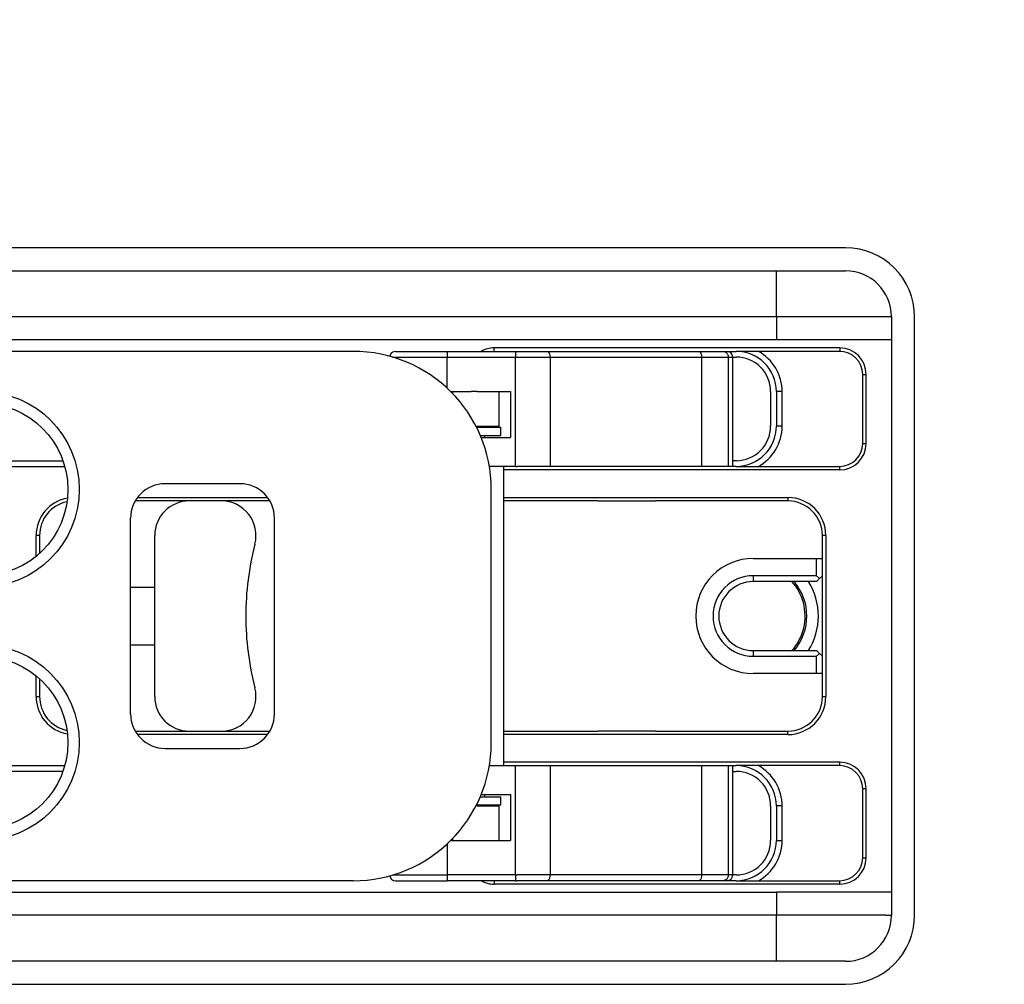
# Model space of a CAD drawing. Extents: x -1809 to 6113, y -4129 to 1471.
# Tile 42 of 197: x 3 to 89, y -1751 to -1667. Entities that reach past the tile are written whole.
import ezdxf

# ---------------------------------------------------------------- set-up
doc = ezdxf.new("R2010")
doc.units = 0
doc.linetypes.add('DASHED', pattern=[15, 7, -8])
doc.layers.get('0').update_dxf_attribs({"linetype": 'CONTINUOUS'})
doc.layers.add('1', color=7, linetype='CONTINUOUS')

# ---------------------------------------------------------------- blocks, each defined once
blk = doc.blocks.new('HEADPLATE_TSK', base_point=(-401.365, -2807.758))
at = {"layer": '1', "color": 7, "linetype": 'DASHED'}
blk.add_arc((30, -1796.879), 203, 36.59467, 90, dxfattribs=at)
blk = doc.blocks.new('DOWEL_PIN_5X22DIN6325__680', base_point=(58.5, -1708.879))
at = {"color": 1, "linetype": 'CONTINUOUS'}
blk.add_line((53.5, -1708.879), (58.5, -1708.879), dxfattribs=at)
blk = doc.blocks.new('DOWEL_PIN_5X22DIN6325__681', base_point=(58.5, -1728.879))
at = {"color": 1, "linetype": 'CONTINUOUS'}
blk.add_line((58.5, -1728.879), (53.5, -1728.879), dxfattribs=at)
blk = doc.blocks.new('NEEDLE_BEARING_0509_1__682', base_point=(59.5, -1741.379))
at = {"color": 1, "linetype": 'CONTINUOUS'}
blk.add_line((59.5, -1741.379), (52.5, -1741.379), dxfattribs=at)
blk = doc.blocks.new('NEEDLE_BEARING_0509_3__684', base_point=(59.5, -1696.379))
at = {"color": 1, "linetype": 'CONTINUOUS'}
blk.add_line((52.5, -1696.379), (59.5, -1696.379), dxfattribs=at)
blk = doc.blocks.new('BEARING_PARTS__685', base_point=(59.5, -1696.379))
for name, p in [('NEEDLE_BEARING_0509_3__684', (59.5, -1696.379)), ('DOWEL_PIN_5X22DIN6325__680', (58.5, -1708.879)), ('DOWEL_PIN_5X22DIN6325__681', (58.5, -1728.879)), ('NEEDLE_BEARING_0509_1__682', (59.5, -1741.379))]:
    blk.add_blockref(name, p)
blk = doc.blocks.new('PLATE_E7018-27702__686', base_point=(79, -1688.879))
at = {"color": 1, "linetype": 'CONTINUOUS'}
for p, q in [((-22, -1688.879), (22, -1688.879)), ((22, -1688.879), (24, -1688.879)), ((24, -1688.879), (25, -1688.879)), ((25, -1688.879), (27, -1688.879)), ((27, -1688.879), (53.5, -1688.879)), ((53.5, -1688.879), (55.5, -1688.879)), ((55.5, -1688.879), (56, -1688.879)), ((56, -1688.879), (56.5, -1688.879)), ((56.5, -1688.879), (58.5, -1688.879)), ((58.5, -1688.879), (69, -1688.879)), ((69, -1688.879), (75, -1688.879)), ((79, -1692.879), (78.5, -1692.879)), ((79, -1692.879), (79, -1694.879)), ((79, -1694.879), (79, -1742.879)), ((46.5, -1695.879), (49.089, -1695.879)), ((49.089, -1695.879), (62.26, -1695.879)), ((62.26, -1695.879), (64.351, -1695.879)), ((64.351, -1695.879), (64.715, -1695.879)), ((64.715, -1695.879), (65.5, -1695.879)), ((46.5, -1696.379), (49.339, -1696.379)), ((49.339, -1696.379), (52.5, -1696.379)), ((52.5, -1696.379), (59.5, -1696.379)), ((59.5, -1696.379), (62.51, -1696.379)), ((62.51, -1696.379), (64.827, -1696.379)), ((64.827, -1696.379), (65.215, -1696.379)), ((65.215, -1696.379), (65.5, -1696.379)), ((43, -1699.379), (42.5, -1699.379)), ((68.5, -1699.379), (68.5, -1702.379)), ((69, -1699.379), (69, -1702.379)), ((69.5, -1699.379), (69, -1699.379)), ((69.5, -1702.379), (69.5, -1699.379)), ((42.907, -1702.379), (43, -1702.379)), ((69.5, -1702.379), (69, -1702.379)), ((49.339, -1705.879), (46.5, -1705.879)), ((62.51, -1705.879), (49.339, -1705.879)), ((64.827, -1705.879), (62.51, -1705.879)), ((65.215, -1705.879), (64.827, -1705.879)), ((65.5, -1705.379), (65.215, -1705.379)), ((65.5, -1705.879), (65.215, -1705.879)), ((46.5, -1731.879), (49.339, -1731.879)), ((49.339, -1731.879), (62.51, -1731.879)), ((62.51, -1731.879), (64.827, -1731.879)), ((64.827, -1731.879), (65.215, -1731.879)), ((65.215, -1731.879), (65.5, -1731.879)), ((65.215, -1732.379), (65.5, -1732.379)), ((43, -1735.379), (42.907, -1735.379)), ((68.5, -1735.379), (68.5, -1738.379)), ((69, -1735.379), (69, -1738.379)), ((69.5, -1735.379), (69, -1735.379)), ((69.5, -1738.379), (69.5, -1735.379)), ((42.5, -1738.379), (43, -1738.379)), ((69, -1738.379), (69.5, -1738.379)), ((49.339, -1741.379), (46.5, -1741.379)), ((49.089, -1741.879), (46.5, -1741.879)), ((62.26, -1741.879), (49.089, -1741.879)), ((52.5, -1741.379), (49.339, -1741.379)), ((59.5, -1741.379), (52.5, -1741.379)), ((62.51, -1741.379), (59.5, -1741.379)), ((64.351, -1741.879), (62.26, -1741.879)), ((64.827, -1741.379), (62.51, -1741.379)), ((64.715, -1741.879), (64.351, -1741.879)), ((65.5, -1741.879), (64.715, -1741.879)), ((65.215, -1741.379), (64.827, -1741.379)), ((65.5, -1741.379), (65.215, -1741.379)), ((79, -1742.879), (79, -1744.879)), ((78.5, -1744.879), (79, -1744.879)), ((22, -1748.879), (-22, -1748.879)), ((24, -1748.879), (22, -1748.879)), ((25, -1748.879), (24, -1748.879)), ((27, -1748.879), (25, -1748.879)), ((53.5, -1748.879), (27, -1748.879)), ((55.5, -1748.879), (53.5, -1748.879)), ((56, -1748.879), (55.5, -1748.879)), ((56.5, -1748.879), (56, -1748.879)), ((58.5, -1748.879), (56.5, -1748.879)), ((69, -1748.879), (58.5, -1748.879)), ((75, -1748.879), (69, -1748.879))]:
    blk.add_line(p, q, dxfattribs=at)
for centre, radius, start, end in [((75, -1692.879), 4, 0, 90), ((65.5, -1699.379), 3.5, 0, 90), ((65.5, -1699.379), 4, 0, 61.04498), ((65.5, -1699.379), 3, 0, 90), ((46.5, -1702.379), 3.5, 180, -178.36275), ((46.5, -1702.379), 3, 180, -178.08979), ((65.5, -1702.379), 3, -90, 0), ((65.5, -1702.379), 3.5, -90, 0), ((65.5, -1702.379), 4, -61.04498, 0), ((46.5, -1702.379), 3, -164.53399, -160.52878), ((67.05, -1718.879), 4.6, -40.70571, 40.70571), ((67.05, -1718.879), 5.6, -32.39237, 32.39237), ((65.5, -1735.379), 3.5, 0, 90), ((65.5, -1735.379), 3, 0, 90), ((65.5, -1735.379), 4, 0, 61.04498), ((46.5, -1735.379), 3, 160.52878, 164.53399), ((46.5, -1735.379), 3.5, 178.36275, 180), ((46.5, -1735.379), 3, 178.08979, 180), ((65.5, -1738.379), 3, -90, 0), ((65.5, -1738.379), 3.5, -90, 0), ((65.5, -1738.379), 4, -61.04498, 0), ((75, -1744.879), 4, -90, 0)]:
    blk.add_arc(centre, radius, start, end, dxfattribs=at)
blk = doc.blocks.new('PLATE_ASSY_E7018-67702_687', base_point=(79, -1688.879))
for name, p in [('PLATE_E7018-27702__686', (79, -1688.879)), ('BEARING_PARTS__685', (59.5, -1696.379))]:
    blk.add_blockref(name, p)
blk = doc.blocks.new('DOWEL_PIN_5X50_DIN6325_688', base_point=(15, -1716.379))
at = {"color": 1, "linetype": 'CONTINUOUS'}
for p, q in [((-15, -1716.379), (-13, -1716.379)), ((12.909, -1716.379), (15, -1716.379)), ((-15, -1721.379), (-13, -1721.379)), ((12.909, -1721.379), (15, -1721.379))]:
    blk.add_line(p, q, dxfattribs=at)
blk = doc.blocks.new('LATCH_E7018-21201_1__690', base_point=(73, -1708.879))
at = {"color": 1, "linetype": 'CONTINUOUS'}
for p, q in [((20.802, -1708.879), (18, -1708.879)), ((24.5, -1708.879), (20.802, -1708.879)), ((25.008, -1708.879), (24.5, -1708.879)), ((53.5, -1708.879), (45.312, -1708.879)), ((53.5, -1708.879), (58.5, -1708.879)), ((66.005, -1708.879), (58.5, -1708.879)), ((70, -1708.879), (66.005, -1708.879)), ((15, -1725.879), (15, -1711.879)), ((73, -1713.879), (73, -1711.879)), ((67, -1713.879), (72.5, -1713.879)), ((72.5, -1713.879), (73, -1713.879)), ((72.5, -1715.379), (72.5, -1713.879)), ((73, -1715.379), (73, -1713.879)), ((72.5, -1715.379), (67, -1715.379)), ((67, -1715.379), (67, -1715.879)), ((72.75, -1715.629), (72.5, -1715.379)), ((73, -1715.379), (72.75, -1715.629)), ((72.5, -1715.879), (67, -1715.879)), ((72.75, -1715.629), (72.5, -1715.879)), ((67, -1721.879), (72.5, -1721.879)), ((67, -1721.879), (67, -1722.379)), ((67, -1722.379), (72.5, -1722.379)), ((72.75, -1722.129), (72.5, -1721.879)), ((72.75, -1722.129), (72.5, -1722.379)), ((72.5, -1723.879), (72.5, -1722.379)), ((72.75, -1722.129), (73, -1722.379)), ((73, -1723.879), (73, -1722.379)), ((72.5, -1723.879), (67, -1723.879)), ((73, -1723.879), (72.5, -1723.879)), ((73, -1725.879), (73, -1723.879)), ((18, -1728.879), (20.802, -1728.879)), ((20.802, -1728.879), (24, -1728.879)), ((24, -1728.879), (25.008, -1728.879)), ((45.312, -1728.879), (53.5, -1728.879)), ((58.5, -1728.879), (53.5, -1728.879)), ((58.5, -1728.879), (65.905, -1728.879)), ((65.905, -1728.879), (70, -1728.879))]:
    blk.add_line(p, q, dxfattribs=at)
for centre, radius, start, end in [((18, -1711.879), 3, 90, 180), ((20.802, -1711.879), 3, -14.47751, 90), ((70, -1711.879), 3, 0, 90), ((47.913, -1718.879), 25, 165.52249, 180), ((67, -1718.879), 5, 90, -90), ((67, -1718.879), 3.5, 90, -90), ((67, -1718.879), 3, 90, -90), ((47.913, -1718.879), 25, 180, -165.52249), ((20.802, -1725.879), 3, -90, 14.47751), ((18, -1725.879), 3, 180, -90), ((70, -1725.879), 3, -90, 0)]:
    blk.add_arc(centre, radius, start, end, dxfattribs=at)
blk = doc.blocks.new('LOCK_ASSY__691', base_point=(73, -1708.879))
for name, p in [('LATCH_E7018-21201_1__690', (73, -1708.879)), ('DOWEL_PIN_5X50_DIN6325_688', (15, -1716.379))]:
    blk.add_blockref(name, p)
blk = doc.blocks.new('LEVER_E7018-25001__692', base_point=(44.241, -1695.879))
at = {"color": 1, "linetype": 'CONTINUOUS'}
for p, q in [((-63.577, -1695.879), (-63.164, -1695.879)), ((-63.164, -1695.879), (-62.757, -1695.879)), ((-62.757, -1695.879), (-61.326, -1695.879)), ((-61.326, -1695.879), (-60.326, -1695.879)), ((-60.326, -1695.879), (-58.455, -1695.879)), ((-58.455, -1695.879), (-57.455, -1695.879)), ((-57.455, -1695.879), (-53.496, -1695.879)), ((-53.496, -1695.879), (-52.5, -1695.879)), ((-52.5, -1695.879), (-46.588, -1695.879)), ((-46.588, -1695.879), (-46.5, -1695.879)), ((-45.67, -1695.879), (-46.5, -1695.879)), ((-45.67, -1695.879), (-40.7, -1695.879)), ((-37.5, -1695.879), (-40.7, -1695.879)), ((-32.906, -1695.879), (-37.5, -1695.879)), ((15.412, -1695.879), (-32.906, -1695.879)), ((-32.906, -1696.879), (-32.906, -1695.879)), ((26.278, -1695.879), (15.412, -1695.879)), ((27.278, -1695.879), (26.278, -1695.879)), ((32.241, -1695.879), (27.278, -1695.879)), ((-64.577, -1699.379), (-64.577, -1696.879)), ((-64.577, -1696.879), (-64.092, -1696.879)), ((-64.092, -1696.879), (-63.362, -1696.879)), ((-64.092, -1696.879), (-64.092, -1699.379)), ((-62.192, -1696.879), (-63.362, -1696.879)), ((-63.362, -1696.879), (-63.362, -1699.379)), ((-62.192, -1696.879), (-61.192, -1696.879)), ((-62.192, -1696.879), (-62.192, -1699.379)), ((-61.192, -1696.879), (-58.955, -1696.879)), ((-61.192, -1696.879), (-61.192, -1699.379)), ((-32.906, -1696.879), (-32.906, -1740.879)), ((-64.577, -1705.879), (-64.577, -1702.379)), ((-64.092, -1702.379), (-64.092, -1705.879)), ((-63.362, -1702.379), (-63.362, -1705.879)), ((-62.192, -1702.379), (-62.192, -1705.879)), ((-61.192, -1702.379), (-61.192, -1705.879)), ((-64.092, -1705.879), (-64.577, -1705.879)), ((-63.362, -1705.879), (-64.092, -1705.879)), ((-62.192, -1705.879), (-63.362, -1705.879)), ((-61.192, -1705.879), (-62.192, -1705.879)), ((-58.455, -1705.879), (-61.192, -1705.879)), ((-57.455, -1705.879), (-58.455, -1705.879)), ((-52.996, -1705.879), (-57.455, -1705.879)), ((-52, -1705.879), (-52.996, -1705.879)), ((-46.588, -1705.879), (-52, -1705.879)), ((-46.536, -1705.879), (-46.588, -1705.879)), ((-46.5, -1705.879), (-46.536, -1705.879)), ((-41.566, -1705.879), (-46.5, -1705.879)), ((-41.566, -1705.879), (-41.259, -1705.879)), ((-41.259, -1731.879), (-41.259, -1705.879)), ((-16, -1707.379), (-22.5, -1707.379)), ((22.409, -1707.379), (15.909, -1707.379)), ((44.241, -1729.879), (44.241, -1707.879)), ((-25.5, -1710.379), (-25.5, -1727.379)), ((-13, -1727.379), (-13, -1710.379)), ((12.909, -1727.379), (12.909, -1710.379)), ((25.409, -1727.379), (25.409, -1710.379)), ((-22.5, -1730.379), (-16, -1730.379)), ((15.909, -1730.379), (22.409, -1730.379)), ((-64.577, -1735.379), (-64.577, -1731.879)), ((-64.577, -1731.879), (-64.092, -1731.879)), ((-64.092, -1731.879), (-64.092, -1735.379)), ((-64.092, -1731.879), (-63.362, -1731.879)), ((-63.362, -1731.879), (-63.362, -1735.379)), ((-63.362, -1731.879), (-62.192, -1731.879)), ((-62.192, -1731.879), (-62.192, -1735.379)), ((-62.192, -1731.879), (-61.192, -1731.879)), ((-61.192, -1731.879), (-61.192, -1735.379)), ((-61.192, -1731.879), (-58.455, -1731.879)), ((-58.455, -1731.879), (-57.455, -1731.879)), ((-57.455, -1731.879), (-52.996, -1731.879)), ((-52.996, -1731.879), (-52, -1731.879)), ((-52, -1731.879), (-46.588, -1731.879)), ((-46.588, -1731.879), (-46.536, -1731.879)), ((-46.536, -1731.879), (-46.5, -1731.879)), ((-46.5, -1731.879), (-41.566, -1731.879)), ((-41.566, -1731.879), (-41.259, -1731.879)), ((-64.577, -1740.879), (-64.577, -1738.379)), ((-64.092, -1738.379), (-64.092, -1740.879)), ((-63.362, -1738.379), (-63.362, -1740.879)), ((-62.192, -1738.379), (-62.192, -1740.879)), ((-61.192, -1738.379), (-61.192, -1740.879)), ((-64.577, -1740.879), (-64.092, -1740.879)), ((-64.092, -1740.879), (-63.362, -1740.879)), ((-62.192, -1740.879), (-63.362, -1740.879)), ((-62.192, -1740.879), (-61.192, -1740.879)), ((-61.192, -1740.879), (-58.955, -1740.879)), ((-32.906, -1741.879), (-32.906, -1740.879)), ((-63.164, -1741.879), (-63.577, -1741.879)), ((-62.757, -1741.879), (-63.164, -1741.879)), ((-61.326, -1741.879), (-62.757, -1741.879)), ((-60.326, -1741.879), (-61.326, -1741.879)), ((-58.455, -1741.879), (-60.326, -1741.879)), ((-57.455, -1741.879), (-58.455, -1741.879)), ((-53.496, -1741.879), (-57.455, -1741.879)), ((-52.5, -1741.879), (-53.496, -1741.879)), ((-46.588, -1741.879), (-52.5, -1741.879)), ((-46.5, -1741.879), (-46.588, -1741.879)), ((-45.67, -1741.879), (-46.5, -1741.879)), ((-45.67, -1741.879), (-40.7, -1741.879)), ((-37.5, -1741.879), (-40.7, -1741.879)), ((-32.906, -1741.879), (-37.5, -1741.879)), ((15.412, -1741.879), (-32.906, -1741.879)), ((26.278, -1741.879), (15.412, -1741.879)), ((27.278, -1741.879), (26.278, -1741.879)), ((32.241, -1741.879), (27.278, -1741.879))]:
    blk.add_line(p, q, dxfattribs=at)
for centre, radius in [((-0.045, -1707.879), 8.5), ((-0.045, -1707.879), 7.5), ((-0.045, -1729.879), 8.5), ((-0.045, -1729.879), 7.5)]:
    blk.add_circle(centre, radius, dxfattribs=at)
for centre, radius, start, end in [((-63.577, -1696.879), 1, 90, 180), ((32.241, -1707.879), 12, 0, 90), ((-22.5, -1710.379), 3, 90, 180), ((-16, -1710.379), 3, 0, 90), ((15.909, -1710.379), 3, 90, 180), ((22.409, -1710.379), 3, 0, 90), ((-22.5, -1727.379), 3, 180, -90), ((-16, -1727.379), 3, -90, 0), ((15.909, -1727.379), 3, 180, -90), ((22.409, -1727.379), 3, -90, 0), ((32.241, -1729.879), 12, -90, 0), ((-63.577, -1740.879), 1, 180, -90)]:
    blk.add_arc(centre, radius, start, end, dxfattribs=at)
for points in [[(-63.164, -1695.879), (-63.327, -1695.879), (-63.487, -1695.925), (-63.769, -1696.101), (-63.886, -1696.227), (-64.049, -1696.531), (-64.092, -1696.703), (-64.092, -1696.879)], [(-63.362, -1696.879), (-63.362, -1696.703), (-63.334, -1696.531), (-63.228, -1696.227), (-63.152, -1696.101), (-62.967, -1695.925), (-62.863, -1695.879), (-62.757, -1695.879)], [(-62.192, -1696.879), (-62.192, -1696.703), (-62.152, -1696.531), (-62, -1696.227), (-61.891, -1696.101), (-61.627, -1695.925), (-61.478, -1695.879), (-61.326, -1695.879)], [(-60.326, -1695.879), (-60.478, -1695.879), (-60.627, -1695.925), (-60.891, -1696.101), (-61, -1696.227), (-61.152, -1696.531), (-61.192, -1696.703), (-61.192, -1696.879)], [(-64.092, -1740.879), (-64.092, -1741.054), (-64.049, -1741.227), (-63.886, -1741.531), (-63.769, -1741.657), (-63.487, -1741.833), (-63.327, -1741.879), (-63.164, -1741.879)], [(-63.362, -1740.879), (-63.362, -1741.054), (-63.334, -1741.227), (-63.228, -1741.531), (-63.152, -1741.657), (-62.967, -1741.833), (-62.863, -1741.879), (-62.757, -1741.879)], [(-61.326, -1741.879), (-61.478, -1741.879), (-61.627, -1741.833), (-61.891, -1741.657), (-62, -1741.531), (-62.152, -1741.227), (-62.192, -1741.054), (-62.192, -1740.879)], [(-61.192, -1740.879), (-61.192, -1741.054), (-61.152, -1741.227), (-61, -1741.531), (-60.891, -1741.657), (-60.627, -1741.833), (-60.478, -1741.879), (-60.326, -1741.879)]]:
    blk.add_open_spline(points, degree=3, knots=[0, 0, 0, 0, 1, 1, 2, 2, 3, 3, 3, 3], dxfattribs=at)
blk = doc.blocks.new('RETAIN_RING_DIN6799-4__694', base_point=(45.062, -1702.479))
at = {"color": 1, "linetype": 'CONTINUOUS'}
for p, q in [((42.958, -1702.479), (45.062, -1702.479)), ((45.062, -1703.179), (45.062, -1702.479)), ((43.282, -1703.179), (45.062, -1703.179))]:
    blk.add_line(p, q, dxfattribs=at)
blk = doc.blocks.new('RETAIN_RING_DIN6799-4__695', base_point=(45.062, -1734.579))
at = {"color": 1, "linetype": 'CONTINUOUS'}
for p, q in [((42.958, -1735.279), (45.062, -1735.279)), ((43.282, -1734.579), (45.062, -1734.579)), ((45.062, -1735.279), (45.062, -1734.579))]:
    blk.add_line(p, q, dxfattribs=at)
blk = doc.blocks.new('CAM_E7018-25002__696', base_point=(65.215, -1695.879))
at = {"color": 1, "linetype": 'CONTINUOUS'}
for p, q in [((35.912, -1695.879), (38.212, -1695.879)), ((38.212, -1695.879), (40.412, -1695.879)), ((40.412, -1695.879), (42.612, -1695.879)), ((40.412, -1695.879), (40.412, -1696.379)), ((42.612, -1695.879), (44.5, -1695.879)), ((44.5, -1695.879), (46.339, -1695.879)), ((46.339, -1695.879), (46.5, -1695.879)), ((46.339, -1695.879), (46.339, -1696.379)), ((46.5, -1695.879), (49.089, -1695.879)), ((49.089, -1695.879), (62.26, -1695.879)), ((62.26, -1695.879), (64.351, -1695.879)), ((64.351, -1695.879), (64.715, -1695.879)), ((35.669, -1696.379), (40.412, -1696.379)), ((40.412, -1699.09), (40.412, -1696.379)), ((40.412, -1696.379), (46.339, -1696.379)), ((46.339, -1696.379), (46.5, -1696.379)), ((46.339, -1705.879), (46.339, -1696.379)), ((46.5, -1696.379), (49.339, -1696.379)), ((49.339, -1696.379), (52.5, -1696.379)), ((49.339, -1696.379), (49.339, -1705.879)), ((52.5, -1696.379), (59.5, -1696.379)), ((59.5, -1696.379), (62.51, -1696.379)), ((62.51, -1696.379), (64.827, -1696.379)), ((62.51, -1696.379), (62.51, -1705.879)), ((64.827, -1696.379), (64.827, -1705.879)), ((64.827, -1696.379), (65.215, -1696.379)), ((65.215, -1705.879), (65.215, -1696.379)), ((40.712, -1699.379), (40.912, -1699.379)), ((40.912, -1699.379), (42.5, -1699.379)), ((43, -1699.379), (42.5, -1699.379)), ((43, -1699.379), (43.5, -1699.379)), ((43.5, -1699.379), (44.912, -1699.379)), ((44.912, -1699.379), (45.912, -1699.379)), ((45.912, -1699.379), (45.912, -1703.379)), ((43.365, -1703.379), (45.912, -1703.379)), ((44.5, -1705.879), (44.073, -1705.879)), ((45.312, -1705.879), (44.5, -1705.879)), ((45.312, -1705.879), (45.312, -1731.879)), ((46.339, -1705.879), (45.312, -1705.879)), ((46.339, -1705.879), (46.5, -1705.879)), ((49.339, -1705.879), (46.5, -1705.879)), ((62.51, -1705.879), (49.339, -1705.879)), ((64.827, -1705.879), (62.51, -1705.879)), ((65.215, -1705.879), (64.827, -1705.879)), ((44.073, -1731.879), (44.5, -1731.879)), ((44.5, -1731.879), (45.312, -1731.879)), ((45.312, -1731.879), (46.339, -1731.879)), ((46.339, -1731.879), (46.5, -1731.879)), ((46.339, -1741.379), (46.339, -1731.879)), ((46.5, -1731.879), (49.339, -1731.879)), ((49.339, -1731.879), (62.51, -1731.879)), ((49.339, -1731.879), (49.339, -1741.379)), ((62.51, -1731.879), (64.827, -1731.879)), ((62.51, -1731.879), (62.51, -1741.379)), ((64.827, -1731.879), (65.215, -1731.879)), ((64.827, -1731.879), (64.827, -1741.379)), ((65.215, -1741.379), (65.215, -1731.879)), ((43.365, -1734.379), (45.912, -1734.379)), ((45.912, -1734.379), (45.912, -1738.379)), ((40.412, -1738.668), (40.412, -1741.379)), ((40.712, -1738.379), (40.912, -1738.379)), ((40.912, -1738.379), (42.5, -1738.379)), ((42.5, -1738.379), (43, -1738.379)), ((43, -1738.379), (43.5, -1738.379)), ((43.5, -1738.379), (44.912, -1738.379)), ((44.912, -1738.379), (45.912, -1738.379)), ((35.669, -1741.379), (40.412, -1741.379)), ((35.912, -1741.879), (38.212, -1741.879)), ((38.212, -1741.879), (40.412, -1741.879)), ((46.339, -1741.379), (40.412, -1741.379)), ((40.412, -1741.379), (40.412, -1741.879)), ((42.612, -1741.879), (40.412, -1741.879)), ((44.5, -1741.879), (42.612, -1741.879)), ((46.339, -1741.879), (44.5, -1741.879)), ((46.339, -1741.379), (46.5, -1741.379)), ((46.339, -1741.379), (46.339, -1741.879)), ((46.339, -1741.879), (46.5, -1741.879)), ((49.339, -1741.379), (46.5, -1741.379)), ((49.089, -1741.879), (46.5, -1741.879)), ((62.26, -1741.879), (49.089, -1741.879)), ((52.5, -1741.379), (49.339, -1741.379)), ((59.5, -1741.379), (52.5, -1741.379)), ((62.51, -1741.379), (59.5, -1741.379)), ((64.351, -1741.879), (62.26, -1741.879)), ((64.827, -1741.379), (62.51, -1741.379)), ((64.715, -1741.879), (64.351, -1741.879)), ((65.215, -1741.379), (64.827, -1741.379))]:
    blk.add_line(p, q, dxfattribs=at)
for centre, start, end in [((35.912, -1696.379), 90, 171.69872), ((64.715, -1696.379), 0, 90), ((35.912, -1741.379), -171.69872, -90), ((64.715, -1741.379), -90, 0)]:
    blk.add_arc(centre, 0.5, start, end, dxfattribs=at)
for points in [[(49.089, -1695.879), (49.133, -1695.879), (49.176, -1695.902), (49.252, -1695.99), (49.284, -1696.053), (49.328, -1696.205), (49.339, -1696.291), (49.339, -1696.379)], [(62.26, -1695.879), (62.304, -1695.879), (62.347, -1695.902), (62.423, -1695.99), (62.455, -1696.053), (62.499, -1696.205), (62.51, -1696.291), (62.51, -1696.379)], [(64.351, -1695.879), (64.434, -1695.879), (64.517, -1695.902), (64.661, -1695.99), (64.721, -1696.053), (64.805, -1696.205), (64.827, -1696.291), (64.827, -1696.379)], [(49.339, -1741.379), (49.339, -1741.467), (49.328, -1741.553), (49.284, -1741.705), (49.252, -1741.768), (49.176, -1741.856), (49.133, -1741.879), (49.089, -1741.879)], [(62.51, -1741.379), (62.51, -1741.467), (62.499, -1741.553), (62.455, -1741.705), (62.423, -1741.768), (62.347, -1741.856), (62.304, -1741.879), (62.26, -1741.879)], [(64.827, -1741.379), (64.827, -1741.467), (64.805, -1741.553), (64.721, -1741.705), (64.661, -1741.768), (64.517, -1741.856), (64.434, -1741.879), (64.351, -1741.879)]]:
    blk.add_open_spline(points, degree=3, knots=[0, 0, 0, 0, 1, 1, 2, 2, 3, 3, 3, 3], dxfattribs=at)
blk = doc.blocks.new('PIN_E7018-23702_1__697', base_point=(42.912, -1695.879))
at = {"color": 1, "linetype": 'CONTINUOUS'}
for p, q in [((38.212, -1695.879), (40.412, -1695.879)), ((40.412, -1695.879), (42.612, -1695.879)), ((42.912, -1702.389), (42.912, -1702.379)), ((42.912, -1735.379), (42.912, -1735.369)), ((38.212, -1741.879), (40.412, -1741.879)), ((42.612, -1741.879), (40.412, -1741.879))]:
    blk.add_line(p, q, dxfattribs=at)
blk = doc.blocks.new('RAIL_E7018-23701_1__700', base_point=(44.912, -1695.879))
at = {"color": 1, "linetype": 'CONTINUOUS'}
for p, q in [((-58.455, -1695.879), (-58.955, -1696.379)), ((-58.455, -1695.879), (-57.455, -1695.879)), ((-57.455, -1695.879), (-57.455, -1696.379)), ((-57.455, -1695.879), (-53.496, -1695.879)), ((-53.496, -1695.879), (-52.5, -1695.879)), ((-52.5, -1695.879), (-46.588, -1695.879)), ((-46.588, -1695.879), (-46.5, -1695.879)), ((-45.67, -1695.879), (-46.5, -1695.879)), ((-45.67, -1695.879), (-40.7, -1695.879)), ((-37.5, -1695.879), (-40.7, -1695.879)), ((-32.906, -1695.879), (-37.5, -1695.879)), ((15.412, -1695.879), (-32.906, -1695.879)), ((26.278, -1695.879), (15.412, -1695.879)), ((27.278, -1695.879), (26.278, -1695.879)), ((-58.955, -1696.379), (-58.955, -1699.379)), ((-58.955, -1696.379), (-57.455, -1696.379)), ((-57.455, -1696.379), (-57.455, -1699.379)), ((-57.455, -1696.379), (-52.5, -1696.379)), ((-52.5, -1696.379), (-49.588, -1696.379)), ((-49.588, -1696.379), (-46.588, -1696.379)), ((-46.588, -1696.379), (-46.5, -1696.379)), ((-76.088, -1699.379), (-72.088, -1699.379)), ((-76.088, -1702.379), (-76.088, -1699.379)), ((-72.088, -1702.379), (-72.088, -1699.379)), ((-72.088, -1699.379), (-69.5, -1699.379)), ((-69, -1699.379), (-69.5, -1699.379)), ((-69, -1699.379), (-68.5, -1699.379)), ((-68.5, -1699.379), (-58.955, -1699.379)), ((-58.955, -1699.379), (-57.455, -1699.379)), ((40.712, -1699.379), (40.912, -1699.379)), ((40.912, -1699.583), (40.912, -1699.379)), ((40.912, -1699.379), (42.5, -1699.379)), ((43, -1699.379), (42.5, -1699.379)), ((43, -1699.379), (43.5, -1699.379)), ((43.5, -1699.379), (44.912, -1699.379)), ((44.912, -1702.379), (44.912, -1699.379)), ((-76.088, -1702.379), (-72.088, -1702.379)), ((-72.088, -1702.379), (-69.5, -1702.379)), ((-69.5, -1702.379), (-69, -1702.379)), ((-69, -1702.379), (-68.5, -1702.379)), ((-68.5, -1702.379), (-58.955, -1702.379)), ((-58.955, -1702.379), (-58.955, -1705.379)), ((-58.955, -1702.379), (-57.455, -1702.379)), ((-57.455, -1702.379), (-57.455, -1705.379)), ((42.907, -1702.379), (43, -1702.379)), ((43, -1702.379), (43.5, -1702.379)), ((43.5, -1702.379), (44.912, -1702.379)), ((-58.455, -1705.879), (-58.955, -1705.379)), ((-57.455, -1705.379), (-58.955, -1705.379)), ((-57.455, -1705.879), (-58.455, -1705.879)), ((-57.455, -1705.879), (-57.455, -1705.379)), ((-52.5, -1705.379), (-57.455, -1705.379)), ((-52.996, -1705.879), (-57.455, -1705.879)), ((-52, -1705.879), (-52.996, -1705.879)), ((-49.588, -1705.379), (-52.5, -1705.379)), ((-46.588, -1705.879), (-52, -1705.879)), ((-46.588, -1705.379), (-49.588, -1705.379)), ((-46.5, -1705.379), (-46.588, -1705.379)), ((-46.536, -1705.879), (-46.588, -1705.879)), ((-46.5, -1705.879), (-46.536, -1705.879)), ((-41.566, -1705.879), (-46.5, -1705.879)), ((-41.566, -1705.879), (-41.259, -1705.879)), ((-7.274, -1705.879), (7.183, -1705.879)), ((-7.116, -1705.379), (7.026, -1705.379))]:
    blk.add_line(p, q, dxfattribs=at)
blk = doc.blocks.new('RAIL_E7018-23701_2__701', base_point=(44.912, -1731.879))
at = {"color": 1, "linetype": 'CONTINUOUS'}
for p, q in [((-58.455, -1731.879), (-58.955, -1732.379)), ((-58.955, -1732.379), (-58.955, -1735.379)), ((-58.955, -1732.379), (-57.455, -1732.379)), ((-58.455, -1731.879), (-57.455, -1731.879)), ((-57.455, -1731.879), (-52.996, -1731.879)), ((-57.455, -1731.879), (-57.455, -1732.379)), ((-57.455, -1732.379), (-57.455, -1735.379)), ((-57.455, -1732.379), (-52.5, -1732.379)), ((-52.996, -1731.879), (-52, -1731.879)), ((-52.5, -1732.379), (-49.588, -1732.379)), ((-52, -1731.879), (-46.588, -1731.879)), ((-49.588, -1732.379), (-46.588, -1732.379)), ((-46.588, -1731.879), (-46.536, -1731.879)), ((-46.588, -1732.379), (-46.5, -1732.379)), ((-46.536, -1731.879), (-46.5, -1731.879)), ((-46.5, -1731.879), (-41.566, -1731.879)), ((-41.566, -1731.879), (-41.259, -1731.879)), ((-7.274, -1731.879), (7.183, -1731.879)), ((7.026, -1732.379), (-7.116, -1732.379)), ((-76.088, -1738.379), (-76.088, -1735.379)), ((-76.088, -1735.379), (-72.088, -1735.379)), ((-72.088, -1738.379), (-72.088, -1735.379)), ((-72.088, -1735.379), (-69.5, -1735.379)), ((-69, -1735.379), (-69.5, -1735.379)), ((-69, -1735.379), (-68.5, -1735.379)), ((-68.5, -1735.379), (-58.955, -1735.379)), ((-58.955, -1735.379), (-57.455, -1735.379)), ((43, -1735.379), (42.907, -1735.379)), ((43, -1735.379), (43.5, -1735.379)), ((43.5, -1735.379), (44.912, -1735.379)), ((44.912, -1738.379), (44.912, -1735.379)), ((-76.088, -1738.379), (-72.088, -1738.379)), ((-72.088, -1738.379), (-69.5, -1738.379)), ((-69.5, -1738.379), (-69, -1738.379)), ((-69, -1738.379), (-68.5, -1738.379)), ((-68.5, -1738.379), (-58.955, -1738.379)), ((-58.955, -1738.379), (-57.455, -1738.379)), ((-58.955, -1738.379), (-58.955, -1741.379)), ((-57.455, -1738.379), (-57.455, -1741.379)), ((40.712, -1738.379), (40.912, -1738.379)), ((40.912, -1738.379), (40.912, -1738.175)), ((40.912, -1738.379), (42.5, -1738.379)), ((42.5, -1738.379), (43, -1738.379)), ((43, -1738.379), (43.5, -1738.379)), ((43.5, -1738.379), (44.912, -1738.379)), ((-57.455, -1741.379), (-58.955, -1741.379)), ((-58.455, -1741.879), (-58.955, -1741.379)), ((-57.455, -1741.879), (-58.455, -1741.879)), ((-52.5, -1741.379), (-57.455, -1741.379)), ((-57.455, -1741.879), (-57.455, -1741.379)), ((-53.496, -1741.879), (-57.455, -1741.879)), ((-52.5, -1741.879), (-53.496, -1741.879)), ((-49.588, -1741.379), (-52.5, -1741.379)), ((-46.588, -1741.879), (-52.5, -1741.879)), ((-46.588, -1741.379), (-49.588, -1741.379)), ((-46.5, -1741.379), (-46.588, -1741.379)), ((-46.5, -1741.879), (-46.588, -1741.879)), ((-45.67, -1741.879), (-46.5, -1741.879)), ((-45.67, -1741.879), (-40.7, -1741.879)), ((-37.5, -1741.879), (-40.7, -1741.879)), ((-32.906, -1741.879), (-37.5, -1741.879)), ((15.412, -1741.879), (-32.906, -1741.879)), ((26.278, -1741.879), (15.412, -1741.879)), ((27.278, -1741.879), (26.278, -1741.879))]:
    blk.add_line(p, q, dxfattribs=at)
blk = doc.blocks.new('CLAMP_ASSY__702', base_point=(65.215, -1695.879))
for name, p in [('RAIL_E7018-23701_1__700', (44.912, -1695.879)), ('LEVER_E7018-25001__692', (44.241, -1695.879)), ('CAM_E7018-25002__696', (65.215, -1695.879)), ('PIN_E7018-23702_1__697', (42.912, -1695.879)), ('RETAIN_RING_DIN6799-4__694', (45.062, -1702.479)), ('RAIL_E7018-23701_2__701', (44.912, -1731.879)), ('RETAIN_RING_DIN6799-4__695', (45.062, -1734.579))]:
    blk.add_blockref(name, p)
blk = doc.blocks.new('PIN_E7018-23703_8__704', base_point=(58.5, -1744.879))
at = {"color": 1, "linetype": 'CONTINUOUS'}
for p, q in [((54, -1744.879), (53.5, -1744.879)), ((58, -1744.879), (54, -1744.879)), ((58.437, -1744.879), (58, -1744.879)), ((58.5, -1744.879), (58.437, -1744.879)), ((55.5, -1748.879), (53.5, -1748.879)), ((58.5, -1748.879), (56.5, -1748.879))]:
    blk.add_line(p, q, dxfattribs=at)
blk = doc.blocks.new('PIN_E7018-23703_7__705', base_point=(27, -1744.879))
at = {"color": 1, "linetype": 'CONTINUOUS'}
for p, q in [((22.5, -1744.879), (22, -1744.879)), ((26.5, -1744.879), (22.5, -1744.879)), ((26.937, -1744.879), (26.5, -1744.879)), ((27, -1744.879), (26.937, -1744.879)), ((24, -1748.879), (22, -1748.879)), ((27, -1748.879), (25, -1748.879))]:
    blk.add_line(p, q, dxfattribs=at)
blk = doc.blocks.new('PIN_E7018-23703_2__709', base_point=(27, -1688.879))
at = {"color": 1, "linetype": 'CONTINUOUS'}
for p, q in [((22, -1688.879), (24, -1688.879)), ((25, -1688.879), (27, -1688.879)), ((22.5, -1692.879), (22, -1692.879)), ((26.5, -1692.879), (22.5, -1692.879)), ((27, -1692.879), (26.5, -1692.879))]:
    blk.add_line(p, q, dxfattribs=at)
blk = doc.blocks.new('PIN_E7018-23703_1__710', base_point=(58.5, -1688.879))
at = {"color": 1, "linetype": 'CONTINUOUS'}
for p, q in [((53.5, -1688.879), (55.5, -1688.879)), ((56.5, -1688.879), (58.5, -1688.879)), ((54, -1692.879), (53.5, -1692.879)), ((58, -1692.879), (54, -1692.879)), ((58.5, -1692.879), (58, -1692.879))]:
    blk.add_line(p, q, dxfattribs=at)
blk = doc.blocks.new('LATCHPINS__711', base_point=(58.5, -1688.879))
for name, p in [('PIN_E7018-23703_2__709', (27, -1688.879)), ('PIN_E7018-23703_1__710', (58.5, -1688.879)), ('PIN_E7018-23703_7__705', (27, -1744.879)), ('PIN_E7018-23703_8__704', (58.5, -1744.879))]:
    blk.add_blockref(name, p)
blk = doc.blocks.new('Z_STAGE_PLATE__712', base_point=(79, -1688.879))
at = {"color": 1, "linetype": 'CONTINUOUS'}
for p, q in [((-22, -1688.879), (22, -1688.879)), ((22, -1688.879), (24, -1688.879)), ((24, -1688.879), (25, -1688.879)), ((25, -1688.879), (27, -1688.879)), ((27, -1688.879), (53.5, -1688.879)), ((53.5, -1688.879), (55.5, -1688.879)), ((55.5, -1688.879), (56, -1688.879)), ((56, -1688.879), (56.5, -1688.879)), ((56.5, -1688.879), (58.5, -1688.879)), ((58.5, -1688.879), (69, -1688.879)), ((69, -1688.879), (75, -1688.879)), ((69, -1692.879), (69, -1688.879)), ((22, -1692.879), (-22, -1692.879)), ((22.5, -1692.879), (22, -1692.879)), ((26.5, -1692.879), (22.5, -1692.879)), ((27, -1692.879), (26.5, -1692.879)), ((53.5, -1692.879), (27, -1692.879)), ((54, -1692.879), (53.5, -1692.879)), ((58, -1692.879), (54, -1692.879)), ((58.5, -1692.879), (58, -1692.879)), ((69, -1692.879), (58.5, -1692.879)), ((78.5, -1692.879), (69, -1692.879)), ((69, -1692.879), (69, -1694.879)), ((79, -1692.879), (78.5, -1692.879)), ((79, -1692.879), (79, -1694.879)), ((69, -1694.879), (-69, -1694.879)), ((79, -1694.879), (69, -1694.879)), ((79, -1694.879), (79, -1742.879)), ((44.5, -1695.879), (44.5, -1695.579)), ((74.5, -1695.579), (44.5, -1695.579)), ((44.5, -1695.879), (46.339, -1695.879)), ((46.339, -1695.879), (46.5, -1695.879)), ((46.5, -1695.879), (49.089, -1695.879)), ((49.089, -1695.879), (62.26, -1695.879)), ((62.26, -1695.879), (64.351, -1695.879)), ((64.351, -1695.879), (64.715, -1695.879)), ((64.715, -1695.879), (65.5, -1695.879)), ((74.5, -1695.879), (65.5, -1695.879)), ((74.5, -1695.579), (74.5, -1695.879)), ((76.5, -1703.879), (76.5, -1697.879)), ((76.5, -1697.879), (76.8, -1697.879)), ((76.8, -1703.879), (76.8, -1697.879)), ((76.5, -1703.879), (76.8, -1703.879)), ((45.312, -1705.879), (44.5, -1705.879)), ((46.339, -1705.879), (45.312, -1705.879)), ((74.5, -1706.179), (45.312, -1706.179)), ((46.339, -1705.879), (46.5, -1705.879)), ((49.339, -1705.879), (46.5, -1705.879)), ((62.51, -1705.879), (49.339, -1705.879)), ((64.827, -1705.879), (62.51, -1705.879)), ((65.215, -1705.879), (64.827, -1705.879)), ((65.5, -1705.879), (65.215, -1705.879)), ((65.5, -1705.879), (74.5, -1705.879)), ((74.5, -1706.179), (74.5, -1705.879)), ((13.509, -1708.579), (24.809, -1708.579)), ((45.312, -1708.579), (70, -1708.579)), ((70, -1708.579), (70, -1708.879)), ((18, -1708.879), (13.311, -1708.879)), ((20.802, -1708.879), (18, -1708.879)), ((24.5, -1708.879), (20.802, -1708.879)), ((25.008, -1708.879), (24.5, -1708.879)), ((53.5, -1708.879), (45.312, -1708.879)), ((53.5, -1708.879), (58.5, -1708.879)), ((66.005, -1708.879), (58.5, -1708.879)), ((70, -1708.879), (66.005, -1708.879)), ((5, -1711.879), (4.7, -1711.879)), ((4.7, -1713.687), (4.7, -1711.879)), ((5, -1711.879), (5, -1713.428)), ((73, -1713.879), (73, -1711.879)), ((73.3, -1711.879), (73, -1711.879)), ((73.3, -1711.879), (73.3, -1725.879)), ((73, -1715.379), (73, -1713.879)), ((73, -1722.379), (73, -1715.379)), ((73, -1723.879), (73, -1722.379)), ((4.7, -1725.879), (4.7, -1724.071)), ((73, -1725.879), (73, -1723.879)), ((5, -1724.33), (5, -1725.879)), ((4.7, -1725.879), (5, -1725.879)), ((73, -1725.879), (73.3, -1725.879)), ((13.311, -1728.879), (18, -1728.879)), ((24.809, -1729.179), (13.509, -1729.179)), ((18, -1728.879), (20.802, -1728.879)), ((20.802, -1728.879), (24, -1728.879)), ((24, -1728.879), (25.008, -1728.879)), ((45.312, -1728.879), (53.5, -1728.879)), ((70, -1729.179), (45.312, -1729.179)), ((58.5, -1728.879), (53.5, -1728.879)), ((58.5, -1728.879), (65.905, -1728.879)), ((65.905, -1728.879), (70, -1728.879)), ((70, -1729.179), (70, -1728.879)), ((74.5, -1731.579), (45.312, -1731.579)), ((74.5, -1731.879), (74.5, -1731.579)), ((44.5, -1731.879), (45.312, -1731.879)), ((45.312, -1731.879), (46.339, -1731.879)), ((46.339, -1731.879), (46.5, -1731.879)), ((46.5, -1731.879), (49.339, -1731.879)), ((49.339, -1731.879), (62.51, -1731.879)), ((62.51, -1731.879), (64.827, -1731.879)), ((64.827, -1731.879), (65.215, -1731.879)), ((65.215, -1731.879), (65.5, -1731.879)), ((74.5, -1731.879), (65.5, -1731.879)), ((76.5, -1739.879), (76.5, -1733.879)), ((76.8, -1733.879), (76.5, -1733.879)), ((76.8, -1739.879), (76.8, -1733.879)), ((76.5, -1739.879), (76.8, -1739.879)), ((44.5, -1741.879), (44.5, -1742.179)), ((46.339, -1741.879), (44.5, -1741.879)), ((46.339, -1741.879), (46.5, -1741.879)), ((49.089, -1741.879), (46.5, -1741.879)), ((62.26, -1741.879), (49.089, -1741.879)), ((64.351, -1741.879), (62.26, -1741.879)), ((64.715, -1741.879), (64.351, -1741.879)), ((65.5, -1741.879), (64.715, -1741.879)), ((65.5, -1741.879), (74.5, -1741.879)), ((74.5, -1742.179), (74.5, -1741.879)), ((-69, -1742.879), (69, -1742.879)), ((74.5, -1742.179), (44.5, -1742.179)), ((79, -1742.879), (69, -1742.879)), ((69, -1742.879), (69, -1744.879)), ((79, -1742.879), (79, -1744.879)), ((22, -1744.879), (-22, -1744.879)), ((22.5, -1744.879), (22, -1744.879)), ((26.5, -1744.879), (22.5, -1744.879)), ((26.937, -1744.879), (26.5, -1744.879)), ((27, -1744.879), (26.937, -1744.879)), ((53.5, -1744.879), (27, -1744.879)), ((54, -1744.879), (53.5, -1744.879)), ((58, -1744.879), (54, -1744.879)), ((58.437, -1744.879), (58, -1744.879)), ((58.5, -1744.879), (58.437, -1744.879)), ((69, -1744.879), (58.5, -1744.879)), ((69, -1748.879), (69, -1744.879)), ((78.5, -1744.879), (69, -1744.879)), ((78.5, -1744.879), (79, -1744.879)), ((22, -1748.879), (-22, -1748.879)), ((24, -1748.879), (22, -1748.879)), ((25, -1748.879), (24, -1748.879)), ((27, -1748.879), (25, -1748.879)), ((53.5, -1748.879), (27, -1748.879)), ((55.5, -1748.879), (53.5, -1748.879)), ((56, -1748.879), (55.5, -1748.879)), ((56.5, -1748.879), (56, -1748.879)), ((58.5, -1748.879), (56.5, -1748.879)), ((69, -1748.879), (58.5, -1748.879)), ((75, -1748.879), (69, -1748.879))]:
    blk.add_line(p, q, dxfattribs=at)
for centre, radius, start, end in [((75, -1692.879), 4, 0, 90), ((44.5, -1697.879), 2.3, 90, 119.59185), ((74.5, -1697.879), 2.3, 0, 90), ((74.5, -1697.879), 2, 0, 90), ((74.5, -1703.879), 2, -90, 0), ((74.5, -1703.879), 2.3, -90, 0), ((8, -1711.879), 3.3, 100.1768, 180), ((70, -1711.879), 3.3, 0, 90), ((8, -1711.879), 3, 101.95211, 180), ((70, -1711.879), 3, 0, 90), ((8, -1725.879), 3.3, 180, -100.1768), ((8, -1725.879), 3, 180, -101.95211), ((70, -1725.879), 3, -90, 0), ((70, -1725.879), 3.3, -90, 0), ((74.5, -1733.879), 2.3, 0, 90), ((74.5, -1733.879), 2, 0, 90), ((74.5, -1739.879), 2, -90, 0), ((74.5, -1739.879), 2.3, -90, 0), ((44.5, -1739.879), 2.3, -119.59185, -90), ((75, -1744.879), 4, -90, 0)]:
    blk.add_arc(centre, radius, start, end, dxfattribs=at)
blk = doc.blocks.new('Z-STAGE_ASSY__713', base_point=(79, -1688.879))
for name, p in [('Z_STAGE_PLATE__712', (79, -1688.879)), ('LATCHPINS__711', (58.5, -1688.879)), ('CLAMP_ASSY__702', (65.215, -1695.879)), ('LOCK_ASSY__691', (73, -1708.879))]:
    blk.add_blockref(name, p)
blk = doc.blocks.new('E7018FA_ASSY_2__714', base_point=(79, -1688.879))
for name in ['PLATE_ASSY_E7018-67702_687', 'Z-STAGE_ASSY__713']:
    blk.add_blockref(name, (79, -1688.879))
blk = doc.blocks.new('E7018FA__715', base_point=(79, -1688.879))
blk.add_blockref('E7018FA_ASSY_2__714', (79, -1688.879))
blk = doc.blocks.new('BUSHING_E7018-21702_1__756', base_point=(71.5, -1713.879))
at = {"color": 1, "linetype": 'CONTINUOUS'}
for radius, start, end in [(5, 90, -90), (4.5, 15, 41.81032), (4.5, -41.8103, 15)]:
    blk.add_arc((67, -1718.879), radius, start, end, dxfattribs=at)
blk = doc.blocks.new('BUSHINGS_POGOTOWER__758', base_point=(71.5, -1713.879))
blk.add_blockref('BUSHING_E7018-21702_1__756', (71.5, -1713.879))
blk = doc.blocks.new('SMALLPARTS__824', base_point=(250.3, -1481.879))
blk.add_blockref('BUSHINGS_POGOTOWER__758', (71.5, -1713.879))
blk = doc.blocks.new('E7018-24101__825', base_point=(236.8, -1521.879))
at = {"color": 1, "linetype": 'CONTINUOUS'}
for p, q in [((75, -1686.879), (-75, -1686.879)), ((81, -1744.879), (81, -1692.879)), ((-75, -1750.879), (75, -1750.879))]:
    blk.add_line(p, q, dxfattribs=at)
for centre, start, end in [((75, -1692.879), 0, 90), ((75, -1744.879), -90, 0)]:
    blk.add_arc(centre, 6, start, end, dxfattribs=at)
blk = doc.blocks.new('E7018-64101__826', base_point=(250.3, -1481.879))
for name, p in [('SMALLPARTS__824', (250.3, -1481.879)), ('E7018-24101__825', (236.8, -1521.879))]:
    blk.add_blockref(name, p)
blk = doc.blocks.new('STIFF_ASSY_DUTBD__827', base_point=(250.3, -1481.879))
blk.add_blockref('E7018-64101__826', (250.3, -1481.879))
blk = doc.blocks.new('A1__828', base_point=(250.3, -1481.879))
for name, p in [('STIFF_ASSY_DUTBD__827', (250.3, -1481.879)), ('E7018FA__715', (79, -1688.879))]:
    blk.add_blockref(name, p)
blk = doc.blocks.new('FRONT1__829', base_point=(250.3, -1481.879))
blk.add_blockref('A1__828', (250.3, -1481.879))
blk = doc.blocks.new('L1__830', base_point=(250.3, -1481.879))
blk.add_blockref('FRONT1__829', (250.3, -1481.879))

msp = doc.modelspace()

# ---------------------------------------------------------------- block references
msp.add_blockref('L1__830', (250.3, -1481.879))
at = {"layer": '1'}
msp.add_blockref('HEADPLATE_TSK', (-401.365, -2807.758), dxfattribs=at)

doc.saveas('drawing.dxf')
